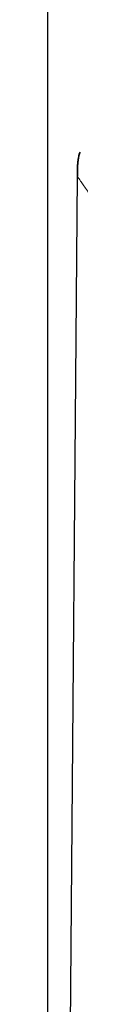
# Model space of a CAD drawing. Header units: millimetres. Extents: x 8 to 2427, y 12 to 2587.
# Tile 145 of 154: x 1691.35 to 1692.6, y 1791.79 to 1830.18. Entities that reach past the tile are written whole.
import ezdxf

# ---------------------------------------------------------------- set-up
doc = ezdxf.new("R2010")
doc.units = ezdxf.units.MM

msp = doc.modelspace()

# ---------------------------------------------------------------- linework, layer by layer
at = {"color": 7, "linetype": 'Continuous', "lineweight": 30}
for p, q in [((1691.354, 1684.653), (1691.354, 2422.2)), ((1691.362, 1682.118), (1692.5, 1824.07))]:
    msp.add_line(p, q, dxfattribs=at)
for points, knots in [([(1692.5, 1824.07), (1692.5, 1824.165), (1692.501, 1824.357), (1692.515, 1824.613), (1692.547, 1824.837), (1692.585, 1824.962), (1692.604, 1825.025)], [0, 0, 0, 0, 0.297301, 0.594784, 0.796188, 1, 1, 1, 1]), ([(1692.6, 1825.008), (1692.597, 1825.002), (1692.571, 1824.94), (1692.546, 1824.812), (1692.513, 1824.598), (1692.502, 1824.349), (1692.5, 1824.162), (1692.5, 1824.07)], [0, 0, 0, 0, 0.020585, 0.212817, 0.408636, 0.706095, 1, 1, 1, 1]), ([(1692.504, 1824.351), (1692.503, 1824.35), (1692.498, 1824.257), (1692.499, 1824.163), (1692.5, 1824.07)], [0, 0, 0, 0, 0.011137, 1, 1, 1, 1]), ([(1692.5, 1824.069), (1692.5, 1824.069), (1692.5, 1824.07), (1692.5, 1824.07), (1692.5, 1824.07)], [0, 0, 0, 0, 0.4917742, 1, 1, 1, 1])]:
    msp.add_open_spline(points, degree=3, knots=knots, dxfattribs=at)
at = {"color": 252, "linetype": 'Continuous', "lineweight": 0}
msp.add_open_spline([(1708.347, 1801.173), (1707.895, 1801.826), (1706.992, 1803.132), (1705.637, 1805.09), (1704.284, 1807.043), (1703.032, 1808.853), (1701.881, 1810.516), (1700.832, 1812.032), (1699.791, 1813.536), (1698.846, 1814.901), (1697.996, 1816.128), (1697.242, 1817.218), (1696.567, 1818.193), (1695.971, 1819.054), (1695.452, 1819.804), (1694.953, 1820.524), (1694.482, 1821.205), (1694.045, 1821.837), (1693.692, 1822.347), (1693.414, 1822.749), (1693.2, 1823.058), (1693.012, 1823.329), (1692.854, 1823.558), (1692.724, 1823.745), (1692.607, 1823.915), (1692.517, 1824.044), (1692.506, 1824.061), (1692.5, 1824.07)], degree=3, knots=[0, 0, 0, 0, 0.069861, 0.139715, 0.209581, 0.279454, 0.334351, 0.389257, 0.444167, 0.499066, 0.540656, 0.582254, 0.62386, 0.655076, 0.686314, 0.717554, 0.74882, 0.780178, 0.811574, 0.832486, 0.853368, 0.874231, 0.895102, 0.916003, 0.936943, 0.968426, 1, 1, 1, 1], dxfattribs=at)

doc.saveas('drawing.dxf')
